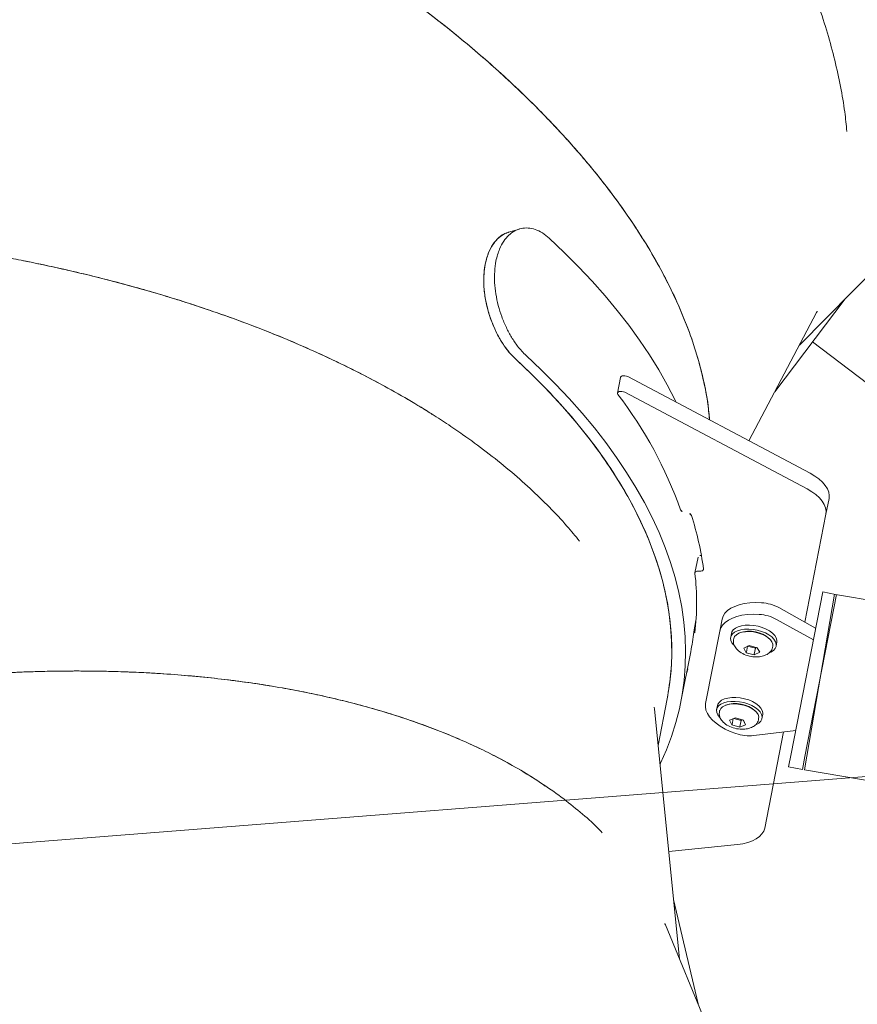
# Model space of a CAD drawing. Extents: x 5459245 to 5462690, y 5971016 to 5972523.
# Tile 46 of 198: x 5462441.603 to 5462441.959, y 5972213.912 to 5972214.331. Entities that reach past the tile are written whole.
import ezdxf

# ---------------------------------------------------------------- set-up
doc = ezdxf.new("R2010")
doc.units = 0
doc.layers.add('A_MAŁA ARCHITEKTURA', color=195, linetype='CONTINUOUS', lineweight=9)
doc.layers.add('ADT CCTV', color=102, linetype='CONTINUOUS')

# ---------------------------------------------------------------- blocks, each defined once
blk = doc.blocks.new('MEGA')
at = {"layer": 'A_MAŁA ARCHITEKTURA'}
for p, q in [((5462443.872959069, 5972219.359896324), (5462443.869400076, 5972219.363076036)), ((5462443.841729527, 5972219.290150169), (5462443.835373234, 5972219.287768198)), ((5462443.837270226, 5972219.28528626), (5462443.842933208, 5972219.197592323)), ((5462443.84362652, 5972219.287668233), (5462443.849289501, 5972219.199974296)), ((5462443.847387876, 5972219.229421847), (5462443.908958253, 5972219.233466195)), ((5462443.870883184, 5972219.230965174), (5462443.920422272, 5972219.226161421)), ((5462443.893295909, 5972219.232437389), (5462443.997544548, 5972219.208318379)), ((5462443.894600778, 5972219.199041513), (5462443.897403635, 5972219.228393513)), ((5462443.793907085, 5972219.221963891), (5462443.787550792, 5972219.219581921)), ((5462443.765575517, 5972219.206690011), (5462443.765721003, 5972219.206324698)), ((5462443.770443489, 5972219.208537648), (5462443.765827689, 5972219.206807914)), ((5462443.644078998, 5972219.139045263), (5462443.729165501, 5972219.203929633)), ((5462443.716684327, 5972219.194411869), (5462443.735598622, 5972219.201499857)), ((5462443.737696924, 5972219.195900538), (5462443.757957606, 5972219.203493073)), ((5462443.749093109, 5972219.20017117), (5462443.751022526, 5972219.20071436)), ((5462443.751015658, 5972219.200891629), (5462443.751039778, 5972219.200823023)), ((5462443.74256248, 5972219.186586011), (5462443.771932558, 5972219.197592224)), ((5462443.77669978, 5972219.199378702), (5462443.771932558, 5972219.197592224)), ((5462443.773724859, 5972219.192809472), (5462443.772135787, 5972219.192213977)), ((5462443.772298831, 5972219.190811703), (5462443.771822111, 5972219.190633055)), ((5462443.771106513, 5972219.185081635), (5462443.769995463, 5972219.183171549)), ((5462443.772631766, 5972219.18409788), (5462443.770248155, 5972219.183204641)), ((5462443.773248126, 5972219.183614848), (5462443.771106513, 5972219.185081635)), ((5462443.772631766, 5972219.18409788), (5462443.77363436, 5972219.180812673)), ((5462443.774278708, 5972219.180237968), (5462443.773248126, 5972219.183614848)), ((5462443.837951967, 5972219.185082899), (5462443.79414083, 5972219.168665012)), ((5462443.837951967, 5972219.185082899), (5462443.844308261, 5972219.187464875)), ((5462443.742928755, 5972219.179805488), (5462443.742452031, 5972219.17962684)), ((5462443.744354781, 5972219.181803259), (5462443.742765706, 5972219.181207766)), ((5462443.769995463, 5972219.183171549), (5462443.77102601, 5972219.179794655)), ((5462443.77102601, 5972219.179794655), (5462443.773167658, 5972219.178327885)), ((5462443.77363436, 5972219.180812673), (5462443.771250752, 5972219.179919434)), ((5462443.774287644, 5972219.180256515), (5462443.773184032, 5972219.178359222)), ((5462443.77363436, 5972219.180812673), (5462443.77422724, 5972219.180406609)), ((5462443.773705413, 5972219.179222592), (5462443.774278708, 5972219.180237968)), ((5462443.788843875, 5972219.179557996), (5462443.789592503, 5972219.161639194)), ((5462443.793611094, 5972219.181344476), (5462443.794359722, 5972219.163425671)), ((5462443.773167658, 5972219.178327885), (5462443.773705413, 5972219.179222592)), ((5462443.74178452, 5972219.174080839), (5462443.740627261, 5972219.172242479)), ((5462443.740627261, 5972219.172242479), (5462443.741609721, 5972219.168860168)), ((5462443.743263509, 5972219.173166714), (5462443.740879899, 5972219.172273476)), ((5462443.743924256, 5972219.172536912), (5462443.74178452, 5972219.174080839)), ((5462443.743319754, 5972219.172973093), (5462443.744219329, 5972219.169876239)), ((5462443.744906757, 5972219.169154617), (5462443.743924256, 5972219.172536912)), ((5462443.777767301, 5972219.174768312), (5462443.778244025, 5972219.174946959)), ((5462443.7790427, 5972219.173782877), (5462443.780631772, 5972219.174378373)), ((5462443.698582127, 5972219.143497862), (5462443.680662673, 5972219.166942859)), ((5462443.741609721, 5972219.168860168), (5462443.743749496, 5972219.167316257)), ((5462443.744219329, 5972219.169876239), (5462443.741835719, 5972219.168982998)), ((5462443.809128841, 5972219.168960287), (5462443.743387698, 5972219.144324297)), ((5462443.743749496, 5972219.167316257), (5462443.744309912, 5972219.168174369)), ((5462443.744919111, 5972219.169179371), (5462443.743771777, 5972219.167356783)), ((5462443.744219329, 5972219.169876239), (5462443.744823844, 5972219.169440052)), ((5462443.744309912, 5972219.168174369), (5462443.744906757, 5972219.169154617)), ((5462443.811067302, 5972219.163787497), (5462443.809128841, 5972219.168960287)), ((5462443.810897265, 5972219.16421007), (5462443.740538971, 5972219.135898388)), ((5462443.811227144, 5972219.163360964), (5462443.745486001, 5972219.138724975)), ((5462443.748397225, 5972219.163762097), (5462443.748873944, 5972219.163940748)), ((5462443.74967262, 5972219.162776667), (5462443.751261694, 5972219.16337216)), ((5462443.882900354, 5972218.985272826), (5462443.811067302, 5972219.163787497)), ((5462443.752879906, 5972219.147881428), (5462443.741668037, 5972219.161879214)), ((5462443.631945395, 5972219.122275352), (5462443.664370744, 5972219.154519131)), ((5462443.590555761, 5972219.065070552), (5462443.653279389, 5972219.151761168)), ((5462443.749601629, 5972219.15197429), (5462443.710557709, 5972219.13734288)), ((5462443.743387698, 5972219.144324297), (5462443.738110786, 5972219.142346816)), ((5462443.738110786, 5972219.142346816), (5462443.740209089, 5972219.136747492)), ((5462443.745486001, 5972219.138724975), (5462443.740209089, 5972219.136747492)), ((5462443.740538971, 5972219.135898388), (5462443.812554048, 5972218.956931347))]:
    blk.add_line(p, q, dxfattribs=at)
at = {"layer": 'A_MAŁA ARCHITEKTURA', "flags": 128}
for points in [[(5462443.84512842, 5972219.264410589), (5462443.845707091, 5972219.265314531), (5462443.849435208, 5972219.271460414), (5462443.852982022, 5972219.277882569), (5462443.856344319, 5972219.284575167), (5462443.859519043, 5972219.291532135), (5462443.862503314, 5972219.298747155), (5462443.865294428, 5972219.30621368), (5462443.86788984, 5972219.313924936), (5462443.870287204, 5972219.321873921), (5462443.872484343, 5972219.330053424), (5462443.874479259, 5972219.338456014), (5462443.876270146, 5972219.347074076)], [(5462443.82502659, 5972219.332400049), (5462443.823217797, 5972219.32375646), (5462443.82120013, 5972219.315334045), (5462443.818975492, 5972219.307140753), (5462443.81654598, 5972219.299184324), (5462443.813913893, 5972219.291472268), (5462443.811081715, 5972219.284011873), (5462443.808052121, 5972219.276810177), (5462443.804827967, 5972219.269873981), (5462443.801412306, 5972219.263209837), (5462443.797808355, 5972219.256824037), (5462443.794019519, 5972219.25072261), (5462443.79004938, 5972219.244911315), (5462443.785901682, 5972219.239395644), (5462443.781580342, 5972219.234180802), (5462443.77708944, 5972219.229271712), (5462443.772433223, 5972219.224673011), (5462443.767616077, 5972219.220389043), (5462443.762642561, 5972219.216423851), (5462443.75751736, 5972219.212781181), (5462443.752245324, 5972219.20946447), (5462443.746831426, 5972219.20647685), (5462443.741280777, 5972219.203821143), (5462443.735598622, 5972219.201499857)], [(5462443.710316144, 5972219.189555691), (5462443.71078138, 5972219.189603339), (5462443.716953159, 5972219.190420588), (5462443.723020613, 5972219.191571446), (5462443.728978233, 5972219.19305487), (5462443.734820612, 5972219.194869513), (5462443.740542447, 5972219.197013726), (5462443.746138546, 5972219.199485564), (5462443.751603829, 5972219.202282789), (5462443.756933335, 5972219.205402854), (5462443.762122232, 5972219.208842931), (5462443.767165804, 5972219.212599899), (5462443.772059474, 5972219.216670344), (5462443.776798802, 5972219.221050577), (5462443.781379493, 5972219.225736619), (5462443.785797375, 5972219.230724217), (5462443.790048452, 5972219.236008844), (5462443.794128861, 5972219.241585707), (5462443.798034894, 5972219.247449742), (5462443.80176301, 5972219.253595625), (5462443.805309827, 5972219.26001778), (5462443.808672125, 5972219.266710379), (5462443.81184685, 5972219.273667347), (5462443.814831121, 5972219.280882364), (5462443.817622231, 5972219.288348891), (5462443.820217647, 5972219.296060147), (5462443.82261501, 5972219.304009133), (5462443.824812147, 5972219.312188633), (5462443.826807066, 5972219.320591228), (5462443.828597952, 5972219.329209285)], [(5462443.841729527, 5972219.290150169), (5462443.841861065, 5972219.290181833), (5462443.842232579, 5972219.290120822), (5462443.84262498, 5972219.289864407), (5462443.842996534, 5972219.289439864), (5462443.843307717, 5972219.288892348), (5462443.843525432, 5972219.288280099), (5462443.84362652, 5972219.287668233)], [(5462443.834976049, 5972219.287331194), (5462443.835193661, 5972219.287658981), (5462443.835504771, 5972219.287799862), (5462443.835876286, 5972219.287738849), (5462443.836268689, 5972219.287482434), (5462443.836640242, 5972219.287057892), (5462443.836951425, 5972219.286510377), (5462443.837169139, 5972219.285898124), (5462443.837270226, 5972219.28528626)], [(5462443.787400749, 5972219.219497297), (5462443.787582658, 5972219.219592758), (5462443.787790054, 5972219.219616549), (5462443.788015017, 5972219.21956776), (5462443.788248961, 5972219.219448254), (5462443.78848295, 5972219.219262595), (5462443.78870806, 5972219.219017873), (5462443.788915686, 5972219.218723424), (5462443.789097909, 5972219.218390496)], [(5462443.789097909, 5972219.218390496), (5462443.789281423, 5972219.218055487), (5462443.789490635, 5972219.217759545), (5462443.789717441, 5972219.21751412), (5462443.789953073, 5972219.21732871), (5462443.790188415, 5972219.217210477), (5462443.790414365, 5972219.217164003), (5462443.790622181, 5972219.217191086), (5462443.790803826, 5972219.217290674)], [(5462443.765805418, 5972219.206254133), (5462443.765795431, 5972219.206251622), (5462443.765784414, 5972219.206252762), (5462443.765772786, 5972219.206257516), (5462443.765760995, 5972219.206265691), (5462443.765749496, 5972219.206276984), (5462443.765738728, 5972219.206290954), (5462443.765729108, 5972219.206307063), (5462443.765721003, 5972219.206324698)], [(5462443.751039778, 5972219.200823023), (5462443.751045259, 5972219.200804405), (5462443.751048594, 5972219.200785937), (5462443.751049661, 5972219.200768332), (5462443.751048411, 5972219.200752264), (5462443.751044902, 5972219.200738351), (5462443.751039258, 5972219.200727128), (5462443.751031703, 5972219.200719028), (5462443.751022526, 5972219.20071436)], [(5462443.771932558, 5972219.197592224), (5462443.773290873, 5972219.197913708), (5462443.7747485, 5972219.197900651), (5462443.77627975, 5972219.197553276), (5462443.777857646, 5972219.19687771), (5462443.779454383, 5972219.195885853), (5462443.781041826, 5972219.194595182), (5462443.782592, 5972219.193028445), (5462443.784077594, 5972219.191213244), (5462443.785472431, 5972219.189181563), (5462443.786751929, 5972219.186969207)], [(5462443.77669978, 5972219.199378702), (5462443.778058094, 5972219.199700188), (5462443.779515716, 5972219.199687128), (5462443.78104697, 5972219.199339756), (5462443.782624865, 5972219.198664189), (5462443.784221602, 5972219.197672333), (5462443.785809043, 5972219.196381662), (5462443.787359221, 5972219.194814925), (5462443.788844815, 5972219.192999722), (5462443.790239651, 5972219.190968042), (5462443.791519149, 5972219.188755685)], [(5462443.842933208, 5972219.197592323), (5462443.842982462, 5972219.19529574), (5462443.842825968, 5972219.193143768), (5462443.842466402, 5972219.191173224), (5462443.841909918, 5972219.189417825), (5462443.841166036, 5972219.18790761), (5462443.840247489, 5972219.186668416), (5462443.839169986, 5972219.185721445), (5462443.837951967, 5972219.185082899)], [(5462443.849289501, 5972219.199974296), (5462443.849338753, 5972219.197677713), (5462443.849182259, 5972219.195525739), (5462443.848822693, 5972219.193555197), (5462443.848266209, 5972219.191799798), (5462443.84752233, 5972219.190289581), (5462443.84660378, 5972219.189050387), (5462443.845526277, 5972219.188103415), (5462443.844308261, 5972219.187464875)], [(5462443.769927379, 5972219.189288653), (5462443.770369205, 5972219.190493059), (5462443.771000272, 5972219.191428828), (5462443.771797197, 5972219.192059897), (5462443.772731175, 5972219.192363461), (5462443.773768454, 5972219.192328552), (5462443.774871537, 5972219.191956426), (5462443.776000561, 5972219.191260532), (5462443.77711472, 5972219.190266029), (5462443.778173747, 5972219.189008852), (5462443.779139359, 5972219.187534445), (5462443.779976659, 5972219.185896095), (5462443.780655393, 5972219.184153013), (5462443.781151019, 5972219.182368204), (5462443.781445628, 5972219.180606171), (5462443.781528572, 5972219.178930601), (5462443.781396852, 5972219.177402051), (5462443.781055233, 5972219.176075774), (5462443.780516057, 5972219.174999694), (5462443.779798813, 5972219.174212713), (5462443.778929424, 5972219.173743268), (5462443.777939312, 5972219.173608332), (5462443.776864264, 5972219.173812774), (5462443.775743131, 5972219.174349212), (5462443.775366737, 5972219.174598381)], [(5462443.773724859, 5972219.192809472), (5462443.774320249, 5972219.192958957), (5462443.775357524, 5972219.192924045), (5462443.776460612, 5972219.192551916), (5462443.777589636, 5972219.191856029), (5462443.778703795, 5972219.190861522), (5462443.77976282, 5972219.189604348), (5462443.780728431, 5972219.188129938), (5462443.781565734, 5972219.186491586), (5462443.782244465, 5972219.184748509), (5462443.782740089, 5972219.182963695), (5462443.7830347, 5972219.181201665), (5462443.783117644, 5972219.179526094), (5462443.782985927, 5972219.177997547), (5462443.782644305, 5972219.176671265), (5462443.782105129, 5972219.175595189), (5462443.781387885, 5972219.174808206), (5462443.780631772, 5972219.174378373)], [(5462443.779643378, 5972219.176203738), (5462443.78009927, 5972219.177297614), (5462443.780344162, 5972219.178635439), (5462443.780367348, 5972219.180158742), (5462443.780167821, 5972219.181800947), (5462443.779754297, 5972219.18349028), (5462443.779144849, 5972219.185152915), (5462443.778366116, 5972219.186716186), (5462443.77745213, 5972219.188111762), (5462443.776442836, 5972219.18927866), (5462443.775382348, 5972219.190165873), (5462443.774317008, 5972219.190734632), (5462443.773293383, 5972219.190960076), (5462443.772356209, 5972219.19083235), (5462443.772298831, 5972219.190811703)], [(5462443.738374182, 5972219.168840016), (5462443.737884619, 5972219.171348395), (5462443.737600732, 5972219.173796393), (5462443.737527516, 5972219.176140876), (5462443.737666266, 5972219.178340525), (5462443.738014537, 5972219.180356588), (5462443.738566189, 5972219.182153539), (5462443.739311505, 5972219.18369971), (5462443.740237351, 5972219.184967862), (5462443.741327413, 5972219.185935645), (5462443.74256248, 5972219.186586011)], [(5462443.740558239, 5972219.178286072), (5462443.740604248, 5972219.178455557), (5462443.741072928, 5972219.179628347), (5462443.741727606, 5972219.180525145), (5462443.742544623, 5972219.18111354), (5462443.743494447, 5972219.18137227), (5462443.744542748, 5972219.18129198), (5462443.745651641, 5972219.180875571), (5462443.746781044, 5972219.180138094), (5462443.747890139, 5972219.179106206), (5462443.748938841, 5972219.177817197), (5462443.74988925, 5972219.176317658), (5462443.750707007, 5972219.174661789), (5462443.751362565, 5972219.172909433), (5462443.751832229, 5972219.171123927), (5462443.752099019, 5972219.169369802), (5462443.752153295, 5972219.167710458), (5462443.751993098, 5972219.166205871), (5462443.751624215, 5972219.164910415), (5462443.751059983, 5972219.163870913), (5462443.750320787, 5972219.163124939), (5462443.749433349, 5972219.16269945), (5462443.748429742, 5972219.162609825), (5462443.747346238, 5972219.162859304), (5462443.746222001, 5972219.163438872), (5462443.745977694, 5972219.163605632)], [(5462443.750204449, 5972219.165083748), (5462443.750684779, 5972219.166144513), (5462443.750956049, 5972219.167455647), (5462443.751006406, 5972219.168959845), (5462443.750833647, 5972219.170591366), (5462443.750445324, 5972219.172278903), (5462443.749858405, 5972219.17394871), (5462443.749098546, 5972219.175527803), (5462443.748198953, 5972219.176947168), (5462443.747198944, 5972219.178144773), (5462443.746142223, 5972219.179068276), (5462443.745074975, 5972219.179677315), (5462443.744043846, 5972219.179945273), (5462443.743093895, 5972219.179860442), (5462443.742928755, 5972219.179805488)], [(5462443.744354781, 5972219.181803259), (5462443.745083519, 5972219.181967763), (5462443.74613182, 5972219.181887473), (5462443.747240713, 5972219.181471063), (5462443.748370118, 5972219.180733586), (5462443.749479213, 5972219.179701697), (5462443.750527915, 5972219.178412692), (5462443.75147832, 5972219.176913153), (5462443.752296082, 5972219.175257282), (5462443.752951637, 5972219.173504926), (5462443.753421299, 5972219.17171942), (5462443.753688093, 5972219.169965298), (5462443.75374237, 5972219.168305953), (5462443.753582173, 5972219.166801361), (5462443.75321329, 5972219.165505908), (5462443.752649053, 5972219.164466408), (5462443.751909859, 5972219.163720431), (5462443.751261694, 5972219.16337216)], [(5462443.778244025, 5972219.174946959), (5462443.778996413, 5972219.175401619), (5462443.779643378, 5972219.176203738)], [(5462443.748873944, 5972219.163940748), (5462443.749536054, 5972219.16431971), (5462443.750204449, 5972219.165083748)], [(5462443.710557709, 5972219.13734288), (5462443.709220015, 5972219.137023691), (5462443.707785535, 5972219.137029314), (5462443.706278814, 5972219.137359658), (5462443.704725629, 5972219.138009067), (5462443.703152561, 5972219.13896643), (5462443.701586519, 5972219.140215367), (5462443.700054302, 5972219.14173451), (5462443.698582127, 5972219.143497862)]]:
    blk.add_lwpolyline(points, dxfattribs=at)
at = {"layer": 'A_MAŁA ARCHITEKTURA'}
for centre, radius, start, end in [((5462443.668173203, 5972219.350831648), 0.1784810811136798, 321.1211999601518, 339.1585884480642), ((5462443.80943962, 5972219.237705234), 0.002569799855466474, 154.6984213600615, 214.7215423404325), ((5462443.805233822, 5972219.234782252), 0.002551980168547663, 334.1709995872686, 34.8767074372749), ((5462443.709234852, 5972219.31731993), 0.1290711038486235, 309.1955626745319, 319.6023373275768), ((5462443.794001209, 5972219.220598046), 0.001369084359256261, 21.58197271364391, 93.94213724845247), ((5462443.719395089, 5972219.306163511), 0.1101626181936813, 294.9160089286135, 308.1207381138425), ((5462443.720543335, 5972219.30332184), 0.1066096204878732, 290.5452172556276, 295.1359787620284), ((5462443.767945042, 5972219.180133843), 0.01249827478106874, 349.252445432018, 51.83225473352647), ((5462443.775767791, 5972219.180308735), 0.017873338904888, 3.322092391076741, 28.20323859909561), ((5462443.771000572, 5972219.178522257), 0.01787333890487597, 3.322092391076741, 28.20323859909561), ((5462443.738588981, 5972219.169132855), 0.01248318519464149, 349.0704931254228, 52.01624960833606), ((5462443.755797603, 5972219.17282506), 0.0178733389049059, 192.8829637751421, 217.7641079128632)]:
    blk.add_arc(centre, radius, start, end, dxfattribs=at)
for centre, major_axis, ratio, start_param, end_param in [((5462443.769970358, 5972219.183394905), (0.0004213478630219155, -4.88043840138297e-05), 0.5199863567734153, 4.832059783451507, 5.490859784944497), ((5462443.771106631, 5972219.179671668), (0.0003379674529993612, 0.0002480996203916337), 0.3503268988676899, 0.8933440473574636, 1.55221834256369), ((5462443.740602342, 5972219.172473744), (0.0004207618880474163, -5.910865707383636e-05), 0.5356593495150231, 4.846577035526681, 5.505377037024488), ((5462443.741685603, 5972219.168744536), (0.0003423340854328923, 0.0002414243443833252), 0.3300018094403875, 0.9008730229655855, 1.559747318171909)]:
    blk.add_ellipse(centre, major_axis=major_axis, ratio=ratio, start_param=start_param, end_param=end_param, dxfattribs=at)
for points, knots in [([(5462443.8461669, 5972219.248329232), (5462443.848237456, 5972219.249905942), (5462443.853100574, 5972219.253609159), (5462443.860408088, 5972219.260440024), (5462443.868140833, 5972219.268655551), (5462443.875553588, 5972219.2777633), (5462443.88231962, 5972219.287274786), (5462443.888475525, 5972219.297079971), (5462443.894064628, 5972219.307071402), (5462443.899370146, 5972219.317729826), (5462443.904326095, 5972219.328945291), (5462443.908372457, 5972219.339282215), (5462443.91163501, 5972219.348510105), (5462443.914257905, 5972219.356570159), (5462443.916746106, 5972219.364908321), (5462443.919093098, 5972219.373523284), (5462443.921292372, 5972219.382413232), (5462443.923461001, 5972219.392129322), (5462443.925560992, 5972219.402749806), (5462443.927545, 5972219.414353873), (5462443.929292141, 5972219.426414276), (5462443.930785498, 5972219.438927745), (5462443.931977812, 5972219.451567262), (5462443.932748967, 5972219.462476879), (5462443.933229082, 5972219.471518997), (5462443.933528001, 5972219.478926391), (5462443.933737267, 5972219.486514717), (5462443.933851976, 5972219.494283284), (5462443.9338672, 5972219.50223104), (5462443.933778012, 5972219.51035661), (5462443.933579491, 5972219.518658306), (5462443.933193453, 5972219.529120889), (5462443.932492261, 5972219.541992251), (5462443.93133159, 5972219.557059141), (5462443.930084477, 5972219.569602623), (5462443.928952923, 5972219.579405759), (5462443.928029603, 5972219.586743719), (5462443.927006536, 5972219.594233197), (5462443.925967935, 5972219.601275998), (5462443.925014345, 5972219.607344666), (5462443.924149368, 5972219.61259276), (5462443.923282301, 5972219.617638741), (5462443.922315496, 5972219.62302913), (5462443.921241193, 5972219.628762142), (5462443.920003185, 5972219.635080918), (5462443.918605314, 5972219.641883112), (5462443.91707371, 5972219.648973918), (5462443.915559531, 5972219.655662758), (5462443.91415774, 5972219.66160653), (5462443.912949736, 5972219.666556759), (5462443.911957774, 5972219.670519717), (5462443.911364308, 5972219.672830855), (5462443.91110933, 5972219.673823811)], [0, 0, 0, 0, 0.02555440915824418, 0.06001962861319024, 0.09470773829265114, 0.1296198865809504, 0.1647571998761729, 0.1954221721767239, 0.2263849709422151, 0.2576462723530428, 0.2892067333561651, 0.3201915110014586, 0.3402044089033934, 0.3604105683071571, 0.380810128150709, 0.4014032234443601, 0.4221899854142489, 0.4431705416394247, 0.4681477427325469, 0.4935873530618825, 0.5194895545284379, 0.5458545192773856, 0.5726824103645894, 0.597974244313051, 0.6125380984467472, 0.6273554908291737, 0.6424264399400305, 0.6577509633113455, 0.6733290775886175, 0.6891607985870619, 0.7052461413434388, 0.7215851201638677, 0.7496691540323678, 0.7792169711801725, 0.8076180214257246, 0.8209488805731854, 0.8348020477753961, 0.8491775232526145, 0.8633330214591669, 0.8746421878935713, 0.8835068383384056, 0.8930270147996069, 0.9032027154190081, 0.9140339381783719, 0.9255206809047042, 0.9390555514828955, 0.9526874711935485, 0.9658951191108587, 0.9772302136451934, 0.9866927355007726, 0.9942826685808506, 1, 1, 1, 1]), ([(5462443.77324917, 5972219.268504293), (5462443.774158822, 5972219.271103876), (5462443.776235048, 5972219.277037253), (5462443.778890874, 5972219.28696165), (5462443.781371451, 5972219.298125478), (5462443.783368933, 5972219.309866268), (5462443.784876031, 5972219.322033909), (5462443.785764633, 5972219.33309923), (5462443.786223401, 5972219.342876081), (5462443.786406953, 5972219.351350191), (5462443.786381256, 5972219.360051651), (5462443.786140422, 5972219.368977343), (5462443.785678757, 5972219.378123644), (5462443.784949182, 5972219.38805204), (5462443.783892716, 5972219.398826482), (5462443.782441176, 5972219.410509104), (5462443.780631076, 5972219.422560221), (5462443.77844717, 5972219.434971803), (5462443.775938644, 5972219.447417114), (5462443.773348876, 5972219.458870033), (5462443.770777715, 5972219.469284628), (5462443.768215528, 5972219.478954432), (5462443.765402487, 5972219.488883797), (5462443.762328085, 5972219.49906715), (5462443.758982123, 5972219.509497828), (5462443.755645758, 5972219.519312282), (5462443.752389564, 5972219.52843021), (5462443.749251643, 5972219.536861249), (5462443.745914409, 5972219.545472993), (5462443.742456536, 5972219.554045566), (5462443.738942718, 5972219.562433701), (5462443.73536394, 5972219.570683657), (5462443.731568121, 5972219.579137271), (5462443.727761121, 5972219.587322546), (5462443.724516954, 5972219.594078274), (5462443.721907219, 5972219.599392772), (5462443.719657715, 5972219.603897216), (5462443.717206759, 5972219.608717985), (5462443.714547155, 5972219.613851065), (5462443.711591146, 5972219.619443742), (5462443.708338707, 5972219.625465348), (5462443.704868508, 5972219.631741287), (5462443.7014814, 5972219.637726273), (5462443.698399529, 5972219.643058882), (5462443.69577146, 5972219.647525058), (5462443.693616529, 5972219.651137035), (5462443.692333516, 5972219.653256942), (5462443.691775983, 5972219.654178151)], [0, 0, 0, 0, 0.02783139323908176, 0.06352338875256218, 0.09956203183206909, 0.1359481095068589, 0.1726823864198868, 0.2087466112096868, 0.2320402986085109, 0.2555589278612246, 0.2793026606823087, 0.3032716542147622, 0.3274660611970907, 0.3518860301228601, 0.3809578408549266, 0.4105678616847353, 0.4407163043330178, 0.4714033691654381, 0.5026292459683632, 0.5320669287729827, 0.5547337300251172, 0.577925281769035, 0.6016416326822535, 0.6258828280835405, 0.6506489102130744, 0.675939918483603, 0.695669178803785, 0.7154357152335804, 0.7358404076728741, 0.7568832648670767, 0.7764387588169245, 0.795632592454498, 0.8158180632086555, 0.8369951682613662, 0.8544724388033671, 0.8645699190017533, 0.8754667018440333, 0.8871627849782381, 0.8996581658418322, 0.9129528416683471, 0.9281605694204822, 0.9439978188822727, 0.9594090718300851, 0.9727149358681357, 0.9839153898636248, 0.9930104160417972, 1, 1, 1, 1]), ([(5462443.98139609, 5972219.262894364), (5462443.98359147, 5972219.264557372), (5462443.98860229, 5972219.268353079), (5462443.996302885, 5972219.27515366), (5462444.004542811, 5972219.283083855), (5462444.012699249, 5972219.291761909), (5462444.02068312, 5972219.301066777), (5462444.02754212, 5972219.30979518), (5462444.033330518, 5972219.317687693), (5462444.038169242, 5972219.324646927), (5462444.042959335, 5972219.3319113), (5462444.04769416, 5972219.339481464), (5462444.052366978, 5972219.347357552), (5462444.057249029, 5972219.356033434), (5462444.062326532, 5972219.365595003), (5462444.067577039, 5972219.376131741), (5462444.072732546, 5972219.387173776), (5462444.077775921, 5972219.398722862), (5462444.082567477, 5972219.410479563), (5462444.086456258, 5972219.420701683), (5462444.089527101, 5972219.429219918), (5462444.091952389, 5972219.436225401), (5462444.094344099, 5972219.443429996), (5462444.096697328, 5972219.45083446), (5462444.099007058, 5972219.45843921), (5462444.101268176, 5972219.466244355), (5462444.103475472, 5972219.47424968), (5462444.10583268, 5972219.483252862), (5462444.108323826, 5972219.493381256), (5462444.110918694, 5972219.504764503), (5462444.11331755, 5972219.516208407), (5462444.115527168, 5972219.527711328), (5462444.117566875, 5972219.539351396), (5462444.119405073, 5972219.551008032), (5462444.120781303, 5972219.560776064), (5462444.121778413, 5972219.568512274), (5462444.122535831, 5972219.574808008), (5462444.123264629, 5972219.581363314), (5462444.123927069, 5972219.587865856), (5462444.124513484, 5972219.594173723), (5462444.124975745, 5972219.599646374), (5462444.125347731, 5972219.604453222), (5462444.12564458, 5972219.60859267), (5462444.125913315, 5972219.612662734), (5462444.126145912, 5972219.616501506), (5462444.12635953, 5972219.620363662), (5462444.126571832, 5972219.624574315), (5462444.126701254, 5972219.627635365), (5462444.126771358, 5972219.629293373)], [0, 0, 0, 0, 0.02783141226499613, 0.06352342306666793, 0.09956208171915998, 0.135948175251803, 0.1726824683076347, 0.2087467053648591, 0.2320403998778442, 0.2555590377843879, 0.2793027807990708, 0.3032717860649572, 0.3274662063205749, 0.3518861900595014, 0.3809580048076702, 0.41056803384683, 0.4407164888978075, 0.4714035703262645, 0.5026294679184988, 0.5320674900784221, 0.5490188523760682, 0.5662653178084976, 0.583806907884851, 0.6016436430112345, 0.6197755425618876, 0.6382026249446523, 0.6569249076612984, 0.6759424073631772, 0.7008063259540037, 0.7266682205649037, 0.7535281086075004, 0.7780623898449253, 0.8036862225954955, 0.83091215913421, 0.8550567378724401, 0.8678688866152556, 0.8815881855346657, 0.8962146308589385, 0.9106448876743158, 0.923952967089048, 0.9372610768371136, 0.9462237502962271, 0.9551864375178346, 0.964149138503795, 0.972655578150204, 0.9801139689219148, 0.9892287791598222, 1, 1, 1, 1]), ([(5462443.923570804, 5972219.615945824), (5462443.924225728, 5972219.612055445), (5462443.925565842, 5972219.604094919), (5462443.927307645, 5972219.592219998), (5462443.928828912, 5972219.580581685), (5462443.929962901, 5972219.570636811), (5462443.930824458, 5972219.562102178), (5462443.931484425, 5972219.554787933), (5462443.932063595, 5972219.54748982), (5462443.9325514, 5972219.540387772), (5462443.933035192, 5972219.532076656), (5462443.933466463, 5972219.522431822), (5462443.933769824, 5972219.511508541), (5462443.933884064, 5972219.50073748), (5462443.933816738, 5972219.490287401), (5462443.933579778, 5972219.48016101), (5462443.933147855, 5972219.469440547), (5462443.932448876, 5972219.457707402), (5462443.931400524, 5972219.445030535), (5462443.930039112, 5972219.432352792), (5462443.92841911, 5972219.420128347), (5462443.926557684, 5972219.408360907), (5462443.924466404, 5972219.397023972), (5462443.922139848, 5972219.386027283), (5462443.919579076, 5972219.375352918), (5462443.916790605, 5972219.36501093), (5462443.91380115, 5972219.355067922), (5462443.910152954, 5972219.344117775), (5462443.905680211, 5972219.332198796), (5462443.900245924, 5972219.319563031), (5462443.89437464, 5972219.307613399), (5462443.88812256, 5972219.296439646), (5462443.881456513, 5972219.285970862), (5462443.874374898, 5972219.276234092), (5462443.866924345, 5972219.267272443), (5462443.85875415, 5972219.258823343), (5462443.851846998, 5972219.252473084), (5462443.847379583, 5972219.249260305), (5462443.846163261, 5972219.248385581)], [0, 0, 0, 0, 0.02473544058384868, 0.05061381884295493, 0.07546416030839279, 0.0987636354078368, 0.1139769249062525, 0.1299560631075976, 0.145558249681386, 0.1607834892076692, 0.175631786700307, 0.1991749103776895, 0.2232748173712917, 0.246856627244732, 0.2699203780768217, 0.2924661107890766, 0.3144938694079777, 0.3422035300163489, 0.3724878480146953, 0.4022418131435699, 0.4314656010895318, 0.4601593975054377, 0.4883233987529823, 0.5161700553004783, 0.54419540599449, 0.5719011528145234, 0.5992875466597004, 0.6263548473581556, 0.6650881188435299, 0.7046667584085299, 0.7438153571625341, 0.7825349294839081, 0.8213977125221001, 0.8607852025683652, 0.8999105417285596, 0.938774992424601, 0.9833306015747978, 1, 1, 1, 1]), ([(5462443.720420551, 5972219.602364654), (5462443.722312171, 5972219.598540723), (5462443.72595013, 5972219.591186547), (5462443.73094275, 5972219.580516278), (5462443.735657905, 5972219.570045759), (5462443.739865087, 5972219.560280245), (5462443.743684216, 5972219.551036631), (5462443.746976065, 5972219.54276355), (5462443.750208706, 5972219.534327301), (5462443.753406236, 5972219.525632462), (5462443.756557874, 5972219.51666393), (5462443.759520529, 5972219.507826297), (5462443.762279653, 5972219.499186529), (5462443.764842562, 5972219.490748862), (5462443.767216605, 5972219.482516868), (5462443.769441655, 5972219.474374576), (5462443.772176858, 5972219.463773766), (5462443.775224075, 5972219.450824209), (5462443.778310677, 5972219.435793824), (5462443.780853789, 5972219.421295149), (5462443.782936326, 5972219.406973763), (5462443.784542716, 5972219.392848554), (5462443.785677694, 5972219.378904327), (5462443.786273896, 5972219.365514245), (5462443.78647865, 5972219.355955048), (5462443.786343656, 5972219.350967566), (5462443.786321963, 5972219.350166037)], [0, 0, 0, 0, 0.04470835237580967, 0.08598298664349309, 0.1238238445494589, 0.1657585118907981, 0.1984761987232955, 0.2300621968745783, 0.260704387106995, 0.2952132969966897, 0.3297282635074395, 0.3635380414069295, 0.3966426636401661, 0.4290421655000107, 0.4607365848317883, 0.4917259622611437, 0.523387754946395, 0.5840276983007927, 0.6432711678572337, 0.701118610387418, 0.7575705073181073, 0.8170862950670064, 0.8753689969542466, 0.9327367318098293, 0.9891902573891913, 1, 1, 1, 1]), ([(5462443.676837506, 5972219.226315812), (5462443.676957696, 5972219.229067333), (5462443.677232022, 5972219.235347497), (5462443.67690873, 5972219.245616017), (5462443.676059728, 5972219.257020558), (5462443.674581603, 5972219.268837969), (5462443.672510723, 5972219.280922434), (5462443.670166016, 5972219.291772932), (5462443.667781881, 5972219.301265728), (5462443.665510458, 5972219.309431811), (5462443.662973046, 5972219.317755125), (5462443.660164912, 5972219.326230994), (5462443.657081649, 5972219.334854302), (5462443.653516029, 5972219.344149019), (5462443.649393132, 5972219.354159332), (5462443.644629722, 5972219.364925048), (5462443.639416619, 5972219.37594001), (5462443.633741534, 5972219.387192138), (5462443.62774592, 5972219.398382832), (5462443.62235595, 5972219.407899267), (5462443.617756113, 5972219.415698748), (5462443.613909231, 5972219.422035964), (5462443.609887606, 5972219.428474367), (5462443.605687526, 5972219.435010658), (5462443.601305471, 5972219.441641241), (5462443.596738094, 5972219.448362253), (5462443.59198223, 5972219.455169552), (5462443.585875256, 5972219.463673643), (5462443.578173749, 5972219.47401049), (5462443.568875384, 5972219.485922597), (5462443.560900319, 5972219.495684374), (5462443.554536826, 5972219.503226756), (5462443.549709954, 5972219.508830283), (5462443.544742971, 5972219.514474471), (5462443.539998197, 5972219.519752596), (5462443.535855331, 5972219.524274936), (5462443.532205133, 5972219.528199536), (5462443.52867184, 5972219.531946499), (5462443.524868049, 5972219.535921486), (5462443.520788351, 5972219.540118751), (5462443.516229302, 5972219.544732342), (5462443.511272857, 5972219.549655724), (5462443.506050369, 5972219.554739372), (5462443.50109514, 5972219.559468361), (5462443.496655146, 5972219.563630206), (5462443.492936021, 5972219.567062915), (5462443.489952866, 5972219.5697841), (5462443.488207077, 5972219.571357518), (5462443.487460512, 5972219.572030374)], [0, 0, 0, 0, 0.02783144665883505, 0.06352348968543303, 0.09956218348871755, 0.1359483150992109, 0.1726826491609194, 0.2087469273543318, 0.2320406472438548, 0.2555593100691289, 0.2793030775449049, 0.3032721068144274, 0.3274665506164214, 0.3518865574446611, 0.380958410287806, 0.4105684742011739, 0.4407169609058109, 0.4714040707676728, 0.5026299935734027, 0.5320680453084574, 0.5490194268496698, 0.5662659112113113, 0.5838075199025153, 0.6016442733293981, 0.6197761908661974, 0.6382032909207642, 0.6569255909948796, 0.6759431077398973, 0.7086311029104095, 0.7430228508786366, 0.7760797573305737, 0.7915959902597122, 0.807720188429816, 0.8244523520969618, 0.8406638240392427, 0.8539510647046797, 0.864344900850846, 0.8754911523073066, 0.8873898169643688, 0.9000408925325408, 0.9134443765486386, 0.9294261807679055, 0.9453015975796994, 0.960657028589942, 0.973804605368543, 0.9847443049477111, 0.9934761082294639, 1, 1, 1, 1]), ([(5462443.672617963, 5972219.19524272), (5462443.672864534, 5972219.196145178), (5462443.673958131, 5972219.200147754), (5462443.675208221, 5972219.207753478), (5462443.676484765, 5972219.217974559), (5462443.677110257, 5972219.228670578), (5462443.67714831, 5972219.239701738), (5462443.676623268, 5972219.250203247), (5462443.675692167, 5972219.260072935), (5462443.674474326, 5972219.269313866), (5462443.672880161, 5972219.278794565), (5462443.670902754, 5972219.288507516), (5462443.668533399, 5972219.298453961), (5462443.665759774, 5972219.308643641), (5462443.662567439, 5972219.319086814), (5462443.658943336, 5972219.329783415), (5462443.654877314, 5972219.340723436), (5462443.650440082, 5972219.351697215), (5462443.64577673, 5972219.362390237), (5462443.640929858, 5972219.372796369), (5462443.635828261, 5972219.383116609), (5462443.630314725, 5972219.393654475), (5462443.624378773, 5972219.40439848), (5462443.618409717, 5972219.414650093), (5462443.612511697, 5972219.424322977), (5462443.606728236, 5972219.433435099), (5462443.600622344, 5972219.442686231), (5462443.594119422, 5972219.452162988), (5462443.587207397, 5972219.461852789), (5462443.580073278, 5972219.471473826), (5462443.573041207, 5972219.480609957), (5462443.566123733, 5972219.4893005), (5462443.559244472, 5972219.497671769), (5462443.552311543, 5972219.505845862), (5462443.545251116, 5972219.513918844), (5462443.537841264, 5972219.522161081), (5462443.532578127, 5972219.527780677), (5462443.529847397, 5972219.530696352)], [0, 0, 0, 0, 0.01063249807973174, 0.04715721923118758, 0.08391868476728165, 0.1209178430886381, 0.1581556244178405, 0.1949080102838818, 0.2235352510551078, 0.252399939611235, 0.281502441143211, 0.3108431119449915, 0.340422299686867, 0.3703265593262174, 0.4006325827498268, 0.4313406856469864, 0.4624511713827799, 0.4939643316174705, 0.5242015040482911, 0.5523443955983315, 0.5810166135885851, 0.6102183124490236, 0.639949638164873, 0.6702107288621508, 0.6953105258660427, 0.7203241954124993, 0.7460638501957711, 0.7725295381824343, 0.7997213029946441, 0.8276391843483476, 0.8540170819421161, 0.8776529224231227, 0.9023264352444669, 0.9265428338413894, 0.9491109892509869, 0.973596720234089, 1, 1, 1, 1]), ([(5462443.868759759, 5972219.36352491), (5462443.868660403, 5972219.363626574), (5462443.867762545, 5972219.364545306), (5462443.865310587, 5972219.365485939), (5462443.86151569, 5972219.366188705), (5462443.857173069, 5972219.365840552), (5462443.852551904, 5972219.364549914), (5462443.847816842, 5972219.362339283), (5462443.843142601, 5972219.35929805), (5462443.838704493, 5972219.355553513), (5462443.834661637, 5972219.351261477), (5462443.831144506, 5972219.346595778), (5462443.828300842, 5972219.341769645), (5462443.826136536, 5972219.336924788), (5462443.825397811, 5972219.333913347), (5462443.82502659, 5972219.332400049)], [0, 0, 0, 0, 0.01025790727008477, 0.09270069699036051, 0.1750397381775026, 0.2576830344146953, 0.3398682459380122, 0.4225229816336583, 0.5048074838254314, 0.5872971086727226, 0.6698505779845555, 0.7520864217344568, 0.8347587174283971, 0.916963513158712, 1, 1, 1, 1]), ([(5462443.82502659, 5972219.332400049), (5462443.825327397, 5972219.333666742), (5462443.825937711, 5972219.336236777), (5462443.827623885, 5972219.340333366), (5462443.829851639, 5972219.344507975), (5462443.832581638, 5972219.348583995), (5462443.835778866, 5972219.352502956), (5462443.839309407, 5972219.356077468), (5462443.843147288, 5972219.359263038), (5462443.846690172, 5972219.361616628), (5462443.849847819, 5972219.36329574), (5462443.852963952, 5972219.36462852), (5462443.856502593, 5972219.365673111), (5462443.860262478, 5972219.366133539), (5462443.863763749, 5972219.365896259), (5462443.866750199, 5972219.364897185), (5462443.868647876, 5972219.363906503), (5462443.869327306, 5972219.363113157), (5462443.869377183, 5972219.363054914)], [0, 0, 0, 0, 0.06852277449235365, 0.1390281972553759, 0.2075527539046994, 0.2780710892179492, 0.3464889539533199, 0.4168883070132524, 0.485355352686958, 0.5558043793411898, 0.6015866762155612, 0.6479448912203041, 0.7164790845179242, 0.787000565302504, 0.8555348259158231, 0.9260575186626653, 0.9945716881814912, 1, 1, 1, 1]), ([(5462443.876270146, 5972219.347074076), (5462443.876443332, 5972219.348294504), (5462443.876794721, 5972219.350770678), (5462443.876409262, 5972219.354094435), (5462443.875356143, 5972219.357042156), (5462443.873626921, 5972219.359448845), (5462443.871266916, 5972219.361286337), (5462443.8683907, 5972219.362460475), (5462443.865037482, 5972219.36295134), (5462443.861769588, 5972219.36275246), (5462443.858743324, 5972219.362113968), (5462443.85567079, 5972219.361127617), (5462443.852059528, 5972219.359492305), (5462443.848044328, 5972219.357041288), (5462443.844130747, 5972219.354016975), (5462443.840493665, 5972219.350566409), (5462443.837160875, 5972219.346733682), (5462443.834278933, 5972219.342707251), (5462443.83186386, 5972219.338536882), (5462443.830231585, 5972219.334878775), (5462443.829162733, 5972219.331746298), (5462443.828786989, 5972219.330058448), (5462443.828597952, 5972219.329209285)], [0, 0, 0, 0, 0.05287839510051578, 0.1072868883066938, 0.1601666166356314, 0.2145847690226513, 0.2673846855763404, 0.3217138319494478, 0.3745505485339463, 0.4289168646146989, 0.4642365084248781, 0.5000002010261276, 0.5528871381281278, 0.6073076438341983, 0.660194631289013, 0.7146160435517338, 0.7674880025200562, 0.8218963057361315, 0.8747140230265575, 0.9290641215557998, 0.9643118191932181, 1, 1, 1, 1]), ([(5462443.908957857, 5972219.233473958), (5462443.909007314, 5972219.233474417), (5462443.909541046, 5972219.233479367), (5462443.910078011, 5972219.233564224), (5462443.910565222, 5972219.233641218)], [0, 0, 0, 0, 0.09266256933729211, 1, 1, 1, 1]), ([(5462443.729160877, 5972219.203935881), (5462443.729201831, 5972219.203963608), (5462443.729641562, 5972219.204261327), (5462443.73004001, 5972219.204627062), (5462443.730401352, 5972219.204958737)], [0, 0, 0, 0, 0.09313574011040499, 0.9999999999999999, 0.9999999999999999, 0.9999999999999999, 0.9999999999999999]), ([(5462443.771822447, 5972219.190633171), (5462443.771406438, 5972219.190422), (5462443.770647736, 5972219.190036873), (5462443.769640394, 5972219.188786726), (5462443.768900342, 5972219.186884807), (5462443.768753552, 5972219.18422299), (5462443.769362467, 5972219.181225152), (5462443.770612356, 5972219.178557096), (5462443.772169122, 5972219.176544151), (5462443.773901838, 5972219.175172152), (5462443.775474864, 5972219.174587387), (5462443.776751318, 5972219.174487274), (5462443.777415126, 5972219.174670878), (5462443.777766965, 5972219.174768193)], [0, 0, 0, 0, 0.07401264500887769, 0.1349824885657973, 0.2352507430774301, 0.3549555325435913, 0.4792403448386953, 0.6028741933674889, 0.7047866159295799, 0.8025207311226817, 0.8872414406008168, 0.9402346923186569, 1, 1, 1, 1]), ([(5462443.742451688, 5972219.179626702), (5462443.742036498, 5972219.179415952), (5462443.741279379, 5972219.179031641), (5462443.740276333, 5972219.177789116), (5462443.739542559, 5972219.175916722), (5462443.73938156, 5972219.173312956), (5462443.739946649, 5972219.170369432), (5462443.74115015, 5972219.167708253), (5462443.742676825, 5972219.165666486), (5462443.744405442, 5972219.164237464), (5462443.746013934, 5972219.163599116), (5462443.74733997, 5972219.163473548), (5462443.748030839, 5972219.163662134), (5462443.748397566, 5972219.163762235)], [0, 0, 0, 0, 0.07382017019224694, 0.134614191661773, 0.2339522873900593, 0.350490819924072, 0.4723885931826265, 0.5953824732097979, 0.6968267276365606, 0.7952143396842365, 0.8826216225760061, 0.9376929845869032, 1, 1, 1, 1]), ([(5462443.77363436, 5972219.180812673), (5462443.773640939, 5972219.180818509), (5462443.773657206, 5972219.180832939), (5462443.773686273, 5972219.180866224), (5462443.773747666, 5972219.180943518), (5462443.77384504, 5972219.181083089), (5462443.773919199, 5972219.181200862), (5462443.773963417, 5972219.181271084)], [0, 0, 0, 0, 0.03517164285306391, 0.08697115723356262, 0.2041876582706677, 0.5255060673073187, 1, 1, 1, 1]), ([(5462443.744219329, 5972219.169876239), (5462443.744226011, 5972219.169881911), (5462443.744242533, 5972219.169895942), (5462443.744272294, 5972219.169928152), (5462443.744335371, 5972219.170002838), (5462443.744438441, 5972219.170140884), (5462443.744517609, 5972219.170257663), (5462443.744565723, 5972219.170328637)], [0, 0, 0, 0, 0.03436730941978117, 0.08498223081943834, 0.1995181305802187, 0.5134883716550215, 1, 1, 1, 1]), ([(5462443.653273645, 5972219.151766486), (5462443.653304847, 5972219.151804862), (5462443.653641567, 5972219.152218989), (5462443.65391882, 5972219.152686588), (5462443.654170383, 5972219.15311086)], [0, 0, 0, 0, 0.09266474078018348, 0.9999999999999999, 0.9999999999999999, 0.9999999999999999, 0.9999999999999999])]:
    blk.add_open_spline(points, degree=3, knots=knots, dxfattribs=at)
blk.add_open_spline([(5462443.73559862, 5972219.201499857), (5462443.739225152, 5972219.202994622), (5462443.746478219, 5972219.205984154), (5462443.756732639, 5972219.212020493), (5462443.76648373, 5972219.219167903), (5462443.775655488, 5972219.227514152), (5462443.784227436, 5972219.237000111), (5462443.792166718, 5972219.247601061), (5462443.799446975, 5972219.259277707), (5462443.806041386, 5972219.2719915), (5462443.811932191, 5972219.285693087), (5462443.817080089, 5972219.300354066), (5462443.82153763, 5972219.315852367), (5462443.823863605, 5972219.326884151), (5462443.825026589, 5972219.332400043)], degree=3, dxfattribs=at)
blk = doc.blocks.new('A770198')
at = {"layer": 'ADT CCTV', "color": 140, "lineweight": 9}
blk.add_line((7.785417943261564, 37.28904714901), (7.764564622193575, 0.7773908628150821), dxfattribs=at)
blk.add_arc((29.99999999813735, 19.04213309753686), 29.99999999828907, 140.6005380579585, 219.4005380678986, dxfattribs=at)
blk = doc.blocks.new('G$CFAE608CC')
at = {"layer": 'ADT CCTV', "rotation": 90}
blk.add_blockref('A770198', (38.08383079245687, 0), dxfattribs=at)

msp = doc.modelspace()

# ---------------------------------------------------------------- block references
at = {"layer": 'A_MAŁA ARCHITEKTURA', "color": 6, "rotation": 58.39971502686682}
msp.add_blockref('MEGA', (7686859.594493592, -1809666.166885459), dxfattribs=at)
at = {"layer": 'ADT CCTV', "rotation": 184.5356804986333}
msp.add_blockref('G$CFAE608CC', (5462467.50940801, 5972223.830454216), dxfattribs=at)

doc.saveas('drawing.dxf')
